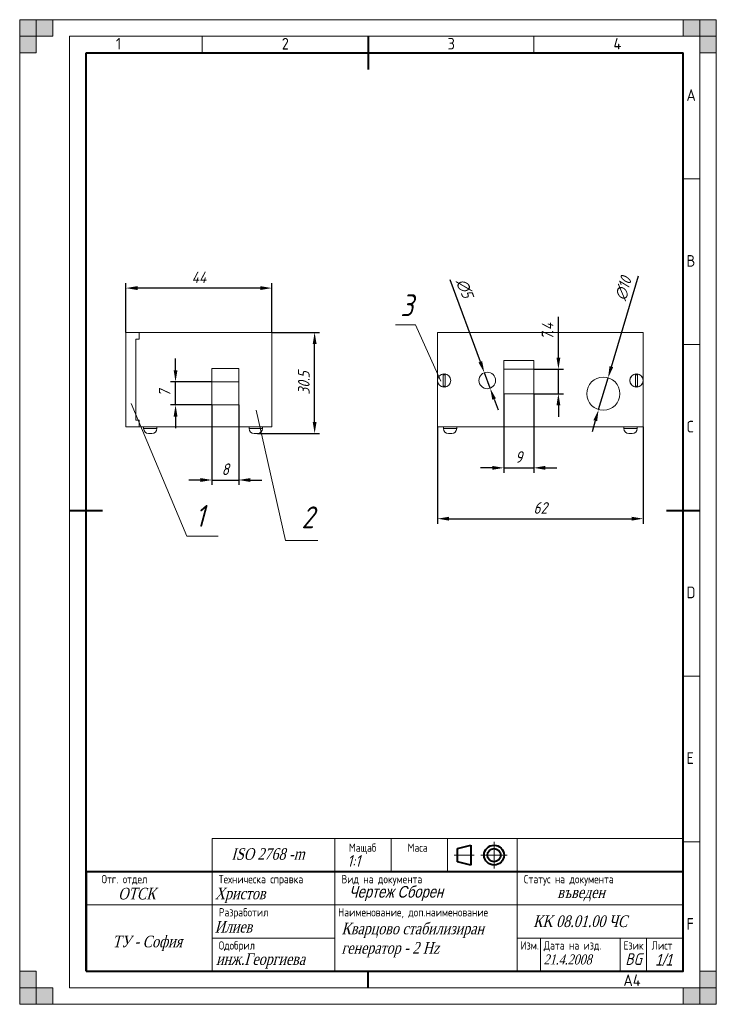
# Model space of a CAD drawing. Extents: x 0 to 210, y 0 to 297.
import ezdxf
from ezdxf.enums import TextEntityAlignment as Align

# ---------------------------------------------------------------- set-up
doc = ezdxf.new("R2010")
doc.units = 0
doc.layers.get('DEFPOINTS').update_dxf_attribs({"linetype": 'CONTINUOUS'})
for name, color, linetype, lineweight in [('Dimensions', 1, 'CONTINUOUS', 20), ('Text35', 3, 'CONTINUOUS', 35), ('Thick Line', 5, 'CONTINUOUS', 30), ('ThickLine', 5, 'CONTINUOUS', 40), ('ThinLine', 1, 'CONTINUOUS', 20)]:
    doc.layers.add(name, color=color, linetype=linetype, lineweight=lineweight)
doc.styles.add('ISO Proportional', font='isocp.shx')
doc.styles.get("Standard").update_dxf_attribs({"font": 'simplexc.shx', "width": 0.8, "oblique": 15})
doc.styles.add('WFTEXTn', font='simplexc.shx', dxfattribs={"width": 0.8})
doc.dimstyles.get("Standard").update_dxf_attribs({"dimtxt": 3.5, "dimasz": 3.5, "dimexe": 1.5, "dimexo": 0, "dimgap": 1.5, "dimtad": 1, "dimdsep": 46, "dimtxsty": 'Standard', "dimcen": -1.5, "dimdle": 1.25, "dimadec": 0, "dimazin": 0, "dimtfac": 0.75, "dimtdec": 1, "dimtmove": 0, "dimatfit": 3, "dimfxl": 0, "dimtolj": 1, "dimarcsym": 0})
doc.dimstyles.new('STANDARD$3', dxfattribs={"dimtxt": 3.5, "dimasz": 3.5, "dimexe": 1.5, "dimexo": 0, "dimgap": 1.5, "dimtad": 1, "dimdsep": 46, "dimtxsty": 'Standard', "dimcen": -1.5, "dimdle": 1.25, "dimadec": 0, "dimazin": 0, "dimtfac": 0.75, "dimtdec": 1, "dimtmove": 0, "dimatfit": 0, "dimfxl": 0, "dimtolj": 1, "dimarcsym": 0})

# ---------------------------------------------------------------- blocks, each defined once
blk = doc.blocks.new('*D2')
at = {"layer": 'DEFPOINTS', "color": 0, "ltscale": 0.2}
for p in [(76.03, 202.68), (88.91, 202.68), (71.67, 172.18)]:
    blk.add_point(p, dxfattribs=at)
at = {"layer": 'Dimensions', "color": 0, "lineweight": -2, "ltscale": 0.2}
for p, q in [((76.03, 202.68), (90.41, 202.68)), ((88.91, 175.68), (88.91, 199.18)), ((71.67, 172.18), (90.41, 172.18))]:
    blk.add_line(p, q, dxfattribs=at)
at = {"layer": 'Dimensions', "color": 0, "ltscale": 0.2}
for points in [[(88.33, 199.18), (89.5, 199.18), (88.91, 202.68)], [(88.33, 175.68), (89.5, 175.68), (88.91, 172.18)]]:
    blk.add_solid(points, dxfattribs=at)
at = {"layer": 'Dimensions', "color": 0, "ltscale": 0.2, "insert": (85.66, 187.43), "char_height": 3.5, "attachment_point": 5, "rotation": 90}
blk.add_mtext('\\A1;30.5', dxfattribs=at)
blk = doc.blocks.new('*D3')
at = {"layer": 'DEFPOINTS', "color": 0, "ltscale": 0.2}
for p in [(32.03, 216.04), (32.03, 202.68), (76.03, 202.68)]:
    blk.add_point(p, dxfattribs=at)
at = {"layer": 'Dimensions', "color": 0, "lineweight": -2, "ltscale": 0.2}
for p, q in [((32.03, 202.68), (32.03, 217.54)), ((76.03, 202.68), (76.03, 217.54)), ((72.53, 216.04), (35.53, 216.04))]:
    blk.add_line(p, q, dxfattribs=at)
at = {"layer": 'Dimensions', "color": 0, "ltscale": 0.2}
for points in [[(35.53, 216.63), (35.53, 215.46), (32.03, 216.04)], [(72.53, 216.63), (72.53, 215.46), (76.03, 216.04)]]:
    blk.add_solid(points, dxfattribs=at)
at = {"layer": 'Dimensions', "color": 0, "ltscale": 0.2, "insert": (54.03, 219.29), "char_height": 3.5, "attachment_point": 5}
blk.add_mtext('\\A1;44', dxfattribs=at)
blk = doc.blocks.new('*D4')
at = {"layer": 'DEFPOINTS', "color": 0, "ltscale": 0.2}
for p in [(125.95, 174.18), (187.95, 174.18), (187.95, 146.48)]:
    blk.add_point(p, dxfattribs=at)
at = {"layer": 'Dimensions', "color": 0, "lineweight": -2, "ltscale": 0.2}
for p, q in [((125.95, 174.18), (125.95, 144.98)), ((187.95, 174.18), (187.95, 144.98)), ((129.45, 146.48), (184.45, 146.48))]:
    blk.add_line(p, q, dxfattribs=at)
at = {"layer": 'Dimensions', "color": 0, "ltscale": 0.2}
for points in [[(129.45, 147.06), (129.45, 145.9), (125.95, 146.48)], [(184.45, 147.06), (184.45, 145.9), (187.95, 146.48)]]:
    blk.add_solid(points, dxfattribs=at)
at = {"layer": 'Dimensions', "color": 0, "ltscale": 0.2, "insert": (156.95, 149.73), "char_height": 3.5, "attachment_point": 5}
blk.add_mtext('\\A1;62', dxfattribs=at)
blk = doc.blocks.new('*D5')
at = {"layer": 'DEFPOINTS', "color": 0, "ltscale": 0.2}
for p in [(57.97, 180.78), (66.03, 180.78), (66.03, 158.15)]:
    blk.add_point(p, dxfattribs=at)
at = {"layer": 'Dimensions', "color": 0, "lineweight": -2, "ltscale": 0.2}
for p, q in [((57.97, 180.78), (57.97, 156.65)), ((66.03, 180.78), (66.03, 156.65)), ((54.47, 158.15), (50.97, 158.15)), ((57.97, 158.15), (66.03, 158.15)), ((69.53, 158.15), (73.03, 158.15))]:
    blk.add_line(p, q, dxfattribs=at)
at = {"layer": 'Dimensions', "color": 0, "ltscale": 0.2}
for points in [[(54.47, 158.73), (54.47, 157.56), (57.97, 158.15)], [(69.53, 158.73), (69.53, 157.56), (66.03, 158.15)]]:
    blk.add_solid(points, dxfattribs=at)
at = {"layer": 'Dimensions', "color": 0, "ltscale": 0.2, "insert": (62, 161.4), "char_height": 3.5, "attachment_point": 5}
blk.add_mtext('\\A1;8', dxfattribs=at)
blk = doc.blocks.new('*D6')
at = {"layer": 'DEFPOINTS', "color": 0, "ltscale": 0.2}
for p in [(46.98, 187.78), (57.97, 187.78), (57.97, 180.78)]:
    blk.add_point(p, dxfattribs=at)
at = {"layer": 'Dimensions', "color": 0, "lineweight": -2, "ltscale": 0.2}
for p, q in [((46.98, 191.28), (46.98, 194.78)), ((57.97, 187.78), (45.48, 187.78)), ((46.98, 180.78), (46.98, 187.78)), ((57.97, 180.78), (45.48, 180.78)), ((46.98, 177.28), (46.98, 173.78))]:
    blk.add_line(p, q, dxfattribs=at)
at = {"layer": 'Dimensions', "color": 0, "ltscale": 0.2}
for points in [[(46.4, 191.28), (47.56, 191.28), (46.98, 187.78)], [(46.4, 177.28), (47.56, 177.28), (46.98, 180.78)]]:
    blk.add_solid(points, dxfattribs=at)
at = {"layer": 'Dimensions', "color": 0, "ltscale": 0.2, "insert": (43.73, 184.28), "char_height": 3.5, "attachment_point": 5, "rotation": 90}
blk.add_mtext('\\A1;7', dxfattribs=at)
blk = doc.blocks.new('*D7')
at = {"layer": 'DEFPOINTS', "color": 0, "ltscale": 0.2}
for p in [(177.37, 188.97), (174.52, 179.39)]:
    blk.add_point(p, dxfattribs=at)
at = {"layer": 'Dimensions', "color": 0, "lineweight": -2, "ltscale": 0.2}
for p, q in [((178.37, 192.33), (186.51, 219.7)), ((174.52, 179.39), (177.37, 188.97)), ((173.52, 176.03), (172.53, 172.68))]:
    blk.add_line(p, q, dxfattribs=at)
at = {"layer": 'Dimensions', "color": 0, "ltscale": 0.2}
for points in [[(177.81, 192.49), (178.93, 192.16), (177.37, 188.97)], [(172.96, 176.2), (174.08, 175.86), (174.52, 179.39)]]:
    blk.add_solid(points, dxfattribs=at)
at = {"layer": 'Dimensions', "color": 0, "ltscale": 0.2, "insert": (181.98, 215.89), "char_height": 3.5, "attachment_point": 5, "rotation": 73.445}
blk.add_mtext('\\A1;∅10', dxfattribs=at)
blk = doc.blocks.new('*D8')
at = {"layer": 'DEFPOINTS', "color": 0, "ltscale": 0.2}
for p in [(140.08, 190.52), (141.81, 185.83)]:
    blk.add_point(p, dxfattribs=at)
at = {"layer": 'Dimensions', "color": 0, "lineweight": -2, "ltscale": 0.2}
for p, q in [((138.87, 193.81), (129.74, 218.52)), ((141.81, 185.83), (140.08, 190.52)), ((143.02, 182.55), (144.24, 179.27))]:
    blk.add_line(p, q, dxfattribs=at)
at = {"layer": 'Dimensions', "color": 0, "ltscale": 0.2}
for points in [[(139.41, 194.01), (138.32, 193.6), (140.08, 190.52)], [(143.57, 182.75), (142.48, 182.35), (141.81, 185.83)]]:
    blk.add_solid(points, dxfattribs=at)
at = {"layer": 'Dimensions', "color": 0, "ltscale": 0.2, "insert": (134.14, 215.98), "char_height": 3.5, "attachment_point": 5, "rotation": 290.2665}
blk.add_mtext('\\A1;∅5', dxfattribs=at)
blk = doc.blocks.new('*D9')
at = {"layer": 'DEFPOINTS', "color": 0, "ltscale": 0.2}
for p in [(145.95, 184.18), (154.95, 184.18), (154.95, 161.82)]:
    blk.add_point(p, dxfattribs=at)
at = {"layer": 'Dimensions', "color": 0, "lineweight": -2, "ltscale": 0.2}
for p, q in [((145.95, 184.18), (145.95, 160.32)), ((154.95, 184.18), (154.95, 160.32)), ((142.45, 161.82), (138.95, 161.82)), ((145.95, 161.82), (154.95, 161.82)), ((158.45, 161.82), (161.95, 161.82))]:
    blk.add_line(p, q, dxfattribs=at)
at = {"layer": 'Dimensions', "color": 0, "ltscale": 0.2}
for points in [[(142.45, 162.4), (142.45, 161.23), (145.95, 161.82)], [(158.45, 162.4), (158.45, 161.23), (154.95, 161.82)]]:
    blk.add_solid(points, dxfattribs=at)
at = {"layer": 'Dimensions', "color": 0, "ltscale": 0.2, "insert": (150.45, 165.07), "char_height": 3.5, "attachment_point": 5}
blk.add_mtext('\\A1;9', dxfattribs=at)
blk = doc.blocks.new('*D10')
at = {"layer": 'DEFPOINTS', "color": 0, "ltscale": 0.2}
for p in [(154.95, 191.58), (162.4, 191.58), (154.95, 184.18)]:
    blk.add_point(p, dxfattribs=at)
at = {"layer": 'Dimensions', "color": 0, "lineweight": -2, "ltscale": 0.2}
for p, q in [((162.4, 195.08), (162.4, 207.36)), ((154.95, 191.58), (163.9, 191.58)), ((162.4, 184.18), (162.4, 191.58)), ((154.95, 184.18), (163.9, 184.18)), ((162.4, 180.68), (162.4, 177.18))]:
    blk.add_line(p, q, dxfattribs=at)
at = {"layer": 'Dimensions', "color": 0, "ltscale": 0.2}
for points in [[(161.82, 195.08), (162.98, 195.08), (162.4, 191.58)], [(161.82, 180.68), (162.98, 180.68), (162.4, 184.18)]]:
    blk.add_solid(points, dxfattribs=at)
at = {"layer": 'Dimensions', "color": 0, "ltscale": 0.2, "insert": (159.15, 202.97), "char_height": 3.5, "attachment_point": 5, "rotation": 90}
blk.add_mtext('\\A1;7.4', dxfattribs=at)

msp = doc.modelspace()

# ---------------------------------------------------------------- hatches: boundary and pattern name
at = {"layer": 'ThinLine'}
for points in [[(0, 297), (5, 297), (5, 287), (0, 287)], [(0, 292), (10, 292), (10, 297), (0, 297)], [(210, 297), (210, 292), (200, 292), (200, 297)], [(205, 297), (205, 287), (210, 287), (210, 297)], [(5, 0), (5, 10), (0, 10), (0, 0)], [(210, 0), (205, 0), (205, 10), (210, 10)], [(0, 0), (0, 5), (10, 5), (10, 0)], [(210, 5), (200, 5), (200, 0), (210, 0)]]:
    msp.add_hatch(color=256, dxfattribs=at).paths.add_polyline_path(points)

# ---------------------------------------------------------------- linework, layer by layer
at = {"layer": 'Dimensions', "ltscale": 0.2}
for p, q in [((119.303, 204.918), (113.304, 204.918)), ((126.911, 187.943), (119.303, 204.918)), ((33.643, 181.196), (50.378, 141.245)), ((71.269, 179.172), (80.116, 139.86)), ((50.378, 141.245), (59.864, 141.245)), ((80.116, 139.86), (89.922, 139.86))]:
    msp.add_line(p, q, dxfattribs=at)
at = {"layer": 'ThickLine'}
for p, q in [((105, 292), (105, 282)), ((20, 10), (20, 287)), ((20, 287), (200, 287)), ((200, 10), (200, 287)), ((15, 149), (25, 149)), ((195, 149), (205, 149)), ((132, 47), (136, 48)), ((136, 48), (136, 42)), ((132, 43), (132, 47)), ((136, 42), (132, 43)), ((105, 5), (105, 10))]:
    msp.add_line(p, q, dxfattribs=at)
at = {"layer": 'ThickLine', "linetype": 'Continuous', "lineweight": 15}
for p, q in [((32.033, 202.678), (36.033, 202.678)), ((32.033, 188.178), (32.033, 202.678)), ((76.033, 202.678), (36.033, 202.678)), ((36.033, 200.678), (36.033, 202.678)), ((36.033, 202.678), (36.033, 200.678)), ((76.033, 174.178), (76.033, 202.678)), ((125.945, 202.678), (125.945, 188.178)), ((187.945, 202.678), (125.945, 202.678)), ((187.945, 188.178), (187.945, 202.678)), ((36.033, 200.678), (35.033, 200.678)), ((35.033, 176.178), (35.033, 200.678)), ((35.033, 176.178), (35.033, 200.678)), ((36.033, 200.678), (35.033, 200.678)), ((145.945, 194.178), (145.945, 184.178)), ((145.945, 194.178), (154.945, 194.178)), ((154.945, 184.178), (154.945, 194.178)), ((57.971, 191.778), (57.971, 180.778)), ((57.971, 191.778), (66.033, 191.778)), ((66.033, 180.778), (66.033, 191.778)), ((127.645, 190.156), (127.645, 186.201)), ((128.245, 190.156), (128.245, 186.201)), ((154.945, 191.58), (145.945, 191.58)), ((185.645, 190.156), (185.645, 186.201)), ((186.245, 190.156), (186.245, 186.201)), ((32.033, 174.178), (32.033, 188.178)), ((66.033, 187.778), (57.971, 187.778)), ((125.945, 188.178), (125.945, 174.178)), ((187.945, 174.178), (187.945, 188.178)), ((145.945, 184.178), (154.945, 184.178)), ((57.971, 180.778), (66.033, 180.778)), ((36.033, 176.178), (35.033, 176.178)), ((36.033, 176.178), (35.033, 176.178)), ((36.033, 174.178), (36.033, 176.178)), ((36.033, 176.178), (36.033, 174.178)), ((32.033, 174.178), (36.033, 174.178)), ((76.033, 174.178), (36.033, 174.178)), ((37.357, 174.178), (37.357, 173.678)), ((37.357, 173.678), (41.357, 173.678)), ((41.357, 173.678), (41.357, 174.178)), ((69.171, 174.178), (69.171, 173.678)), ((69.171, 173.678), (73.171, 173.678)), ((73.171, 173.678), (73.171, 174.178)), ((125.945, 174.178), (187.945, 174.178)), ((127.742, 174.178), (127.742, 173.678)), ((127.742, 173.678), (131.742, 173.678)), ((131.742, 173.678), (131.742, 174.178)), ((182.149, 174.178), (182.149, 173.678)), ((182.149, 173.678), (184.149, 173.678)), ((184.149, 173.678), (186.149, 173.678)), ((186.149, 173.678), (186.149, 174.178)), ((39.857, 172.178), (38.857, 172.178)), ((71.671, 172.178), (70.671, 172.178)), ((130.242, 172.178), (129.242, 172.178)), ((184.149, 172.178), (183.649, 172.178)), ((184.649, 172.178), (184.149, 172.178))]:
    msp.add_line(p, q, dxfattribs=at)
at = {"layer": 'ThickLine'}
msp.add_lwpolyline([(20, 10), (200, 10), (200, 40), (20, 40)], close=True, dxfattribs=at)
at = {"layer": 'ThickLine', "linetype": 'Continuous', "lineweight": 15}
for centre, radius in [((127.945, 188.178), 2), ((140.945, 188.178), 2.5), ((185.945, 188.178), 2), ((175.945, 184.178), 5)]:
    msp.add_circle(centre, radius, dxfattribs=at)
at = {"layer": 'ThickLine'}
for radius in [3, 2]:
    msp.add_circle((143, 45), radius, dxfattribs=at)
at = {"layer": 'ThickLine', "linetype": 'Continuous', "lineweight": 15}
for centre, radius, start, end in [((127.945, 188.178), 2, 98.62693, 261.37307), ((127.945, 188.178), 2, 278.62693, 81.37307), ((185.945, 188.178), 2, 98.62693, 261.37307), ((185.945, 188.178), 2, 278.62693, 81.37307), ((127.945, 188.178), 1.7, 79.83575, 100.16425), ((185.945, 188.178), 1.7, 79.83575, 100.16425), ((127.945, 188.178), 1.7, 259.83575, 280.16425), ((185.945, 188.178), 1.7, 259.83575, 280.16425), ((38.857, 173.678), 1.5, 180, 270), ((39.857, 173.678), 1.5, 270, 0), ((70.671, 173.678), 1.5, 180, 270), ((71.671, 173.678), 1.5, 270, 0), ((129.242, 173.678), 1.5, 180, 270), ((130.242, 173.678), 1.5, 270, 0), ((183.649, 173.678), 1.5, 180, 270), ((184.649, 173.678), 1.5, 270, 0)]:
    msp.add_arc(centre, radius, start, end, dxfattribs=at)
at = {"layer": 'ThinLine'}
for p, q in [((210, 297), (0, 297)), ((0, 297), (0, 0)), ((210, 297), (210, 0)), ((205, 292), (15, 292)), ((15, 292), (15, 5)), ((55, 292), (55, 287)), ((155, 292), (155, 287)), ((205, 292), (205, 5)), ((200, 249), (205, 249)), ((200, 199), (205, 199)), ((200, 99), (205, 99)), ((95.002, 40), (95.002, 50)), ((112.002, 40), (112.002, 50)), ((129.002, 40), (129.002, 50)), ((143, 41), (143, 49)), ((150.002, 40), (150.002, 50)), ((200, 49), (205, 49)), ((131, 45), (137, 45)), ((139, 45), (147, 45)), ((58.002, 10), (58.002, 40)), ((95.002, 10), (95.002, 40)), ((150.002, 10), (150.002, 40)), ((20, 30), (200, 30)), ((58.002, 20), (95.002, 20)), ((150.018, 20), (200, 20)), ((157.002, 20), (157.002, 10)), ((181.002, 10.108), (181.002, 20)), ((189, 9.935), (189, 20)), ((15, 5), (205, 5)), ((0, 0), (210, 0))]:
    msp.add_line(p, q, dxfattribs=at)
for points in [[(0, 297), (5, 297), (5, 287), (0, 287)], [(0, 292), (10, 292), (10, 297), (0, 297)], [(58.002, 40), (200, 40), (200, 50), (58.002, 50)]]:
    msp.add_lwpolyline(points, close=True, dxfattribs=at)
at = {"layer": 'ThinLine', "ltscale": 0.5}
for points in [[(210, 297), (210, 292), (200, 292), (200, 297)], [(205, 297), (205, 287), (210, 287), (210, 297)], [(5, 0), (5, 10), (0, 10), (0, 0)], [(210, 0), (205, 0), (205, 10), (210, 10)], [(0, 0), (0, 5), (10, 5), (10, 0)], [(210, 5), (200, 5), (200, 0), (210, 0)]]:
    msp.add_lwpolyline(points, close=True, dxfattribs=at)

# ---------------------------------------------------------------- texts
at = {"layer": 'Dimensions', "ltscale": 0.2, "oblique": 15, "width": 0.8}
for s, p in [('3', (114.755, 207.551)), ('1', (52.969, 144.043)), ('2', (84.957, 143.605))]:
    msp.add_text(s, height=6.584, dxfattribs=at).set_placement(p)
at = {"layer": 'Text35', "ltscale": 0.5, "style": 'ISO Proportional'}
for s, p in [('1', (29, 288)), ('2', (79, 288)), ('3', (129, 288)), ('4', (179, 288)), ('A', (201, 272.5)), ('B', (201, 222.5)), ('C', (201, 172.5)), ('D', (201, 122.5)), ('E', (201, 72.5)), ('F', (201, 22.5)), ('A4', (182, 5.5))]:
    msp.add_text(s, height=3.5, dxfattribs=at).set_placement(p)
at = {"layer": 'Text35', "style": 'WFTEXTn', "width": 0.8}
for s, p in [('Мащаб', (103.381, 46)), ('Маса', (119.952, 46)), ('Отг. отдел', (31.571, 36.5))]:
    msp.add_text(s, height=2.5, dxfattribs=at).set_placement(p, align=Align.CENTER)
for s, p in [('Техническа справка', (60, 36.5)), ('Вид на документа', (97, 36.5)), ('Статус на документа', (152, 36.5)), ('Разработил', (60, 26.5)), ('Наименование, доп.наименование', (96, 26.5)), ('Одобрил', (60, 16.5)), ('Изм.', (151, 16.5)), ('Дата на изд.', (157.998, 16.5)), ('Език', (182.017, 16.5)), ('Лист', (190.514, 16.5))]:
    msp.add_text(s, height=2.5, dxfattribs=at).set_placement(p)
at = {"layer": 'Thick Line', "ltscale": 0.2, "insert": (98.779, 45.03), "char_height": 3.5, "width": 4.50168, "attachment_point": 1}
msp.add_mtext('1:1', dxfattribs=at)
at = {"layer": 'ThickLine', "ltscale": 0.2, "attachment_point": 1}
for s, insert, char_height, width in [('{\\fTimes New Roman|b0|i0|c0|p18;ISO 2768 -m}', (63.799, 47.089), 3.5, 24.13091), ('{\\fArial|b0|i0|c204|p34;Чертеж Сборен}', (99.258, 35.688), 3.5, 42.77271), ('{\\fTimes New Roman|b0|i0|c204|p18;ОТСК}', (29.719, 35.141), 3.5, 10.65889), ('{\\fTimes New Roman|b0|i0|c204|p18;Христов}', (58.838, 35.187), 3.5, 30.21725), ('{\\fTimes New Roman|b0|i0|c204|p18;въведен}', (162.075, 35.562), 3.5, 41.74542), ('{\\fTimes New Roman|b0|i0|c204|p18;К\\fTimes New Roman|b0|i0|c0|p18;K\\fTimes New Roman|b0|i0|c204|p18; 08.0\\fTimes New Roman|b0|i0|c0|p18;1\\fTimes New Roman|b0|i0|c204|p18;.00 ЧС}', (154.801, 26.81), 3.5, 35.82142), ('{\\fTimes New Roman|b0|i0|c204|p18;Илиев}', (58.805, 25.142), 3.5, 30.21725), ('{\\fTimes New Roman|b0|i0|c204|p18;Кварцово стабилизиран генератор - 2 \\fTimes New Roman|b0|i0|c0|p18;Hz}', (97.013, 24.609), 3.5, 48.61449), ('{\\fTimes New Roman|b0|i0|c204|p18;ТУ - София}', (27.974, 20.699), 3.5, 22.91612), ('{\\fTimes New Roman|b0|i0|c204|p18;инж.Георгиева}', (59.217, 15.39), 3.5, 30.21725), ('{\\fTimes New Roman|b0|i0|c204|p18;21\\fTimes New Roman|b0|i0|c0|p18;.\\fTimes New Roman|b0|i0|c204|p18;4\\fTimes New Roman|b0|i0|c0|p18;.200\\fTimes New Roman|b0|i0|c204|p18;8}', (157.95, 15.032), 3, 21.25045), ('BG', (182.577, 15.383), 3.5, 3.91532), ('{\\fProxy 1|b0|i0|c204|p0;1/1}', (191.573, 15.15), 3.5, 6.21844)]:
    msp.add_mtext(s, dxfattribs=dict(at, insert=insert, char_height=char_height, width=width))

# ---------------------------------------------------------------- dimensions: what is measured, and where the dimension line sits
at = {"layer": 'Dimensions', "ltscale": 0.2}
for base, p1, p2, picture, middle in [((32.033, 216.044), (76.033, 202.678), (32.033, 202.678), '*D3', (54.033, 219.294)), ((154.945, 161.818), (145.945, 184.178), (154.945, 184.178), '*D9', (150.445, 165.068)), ((187.945, 146.479), (125.945, 174.178), (187.945, 174.178), '*D4', (156.945, 149.729))]:
    dim = msp.add_linear_dim(base=base, p1=p1, p2=p2, dimstyle='Standard', dxfattribs=at)
    dim.commit()
    dim.dimension.update_dxf_attribs({"geometry": picture, "text_midpoint": middle})
for p1, p2, picture, middle in [((141.811, 185.833), (140.079, 190.524), '*D8', (131.095, 214.856)), ((174.52, 179.386), (177.37, 188.971), '*D7', (185.096, 214.963))]:
    dim = msp.add_diameter_dim_2p(p1=p1, p2=p2, dimstyle='STANDARD$3', dxfattribs=at)
    dim.commit()
    dim.dimension.update_dxf_attribs({"geometry": picture, "text_midpoint": middle, "dimtype": 163})
for base, p1, p2, picture, middle in [((162.401, 191.58), (154.945, 184.178), (154.945, 191.58), '*D10', (159.151, 202.97)), ((88.912, 202.678), (71.671, 172.178), (76.033, 202.678), '*D2', (85.662, 187.428)), ((46.98, 187.778), (57.971, 180.778), (57.971, 187.778), '*D6', (43.73, 184.278))]:
    dim = msp.add_linear_dim(base=base, p1=p1, p2=p2, angle=90, dimstyle='Standard', dxfattribs=at)
    dim.commit()
    dim.dimension.update_dxf_attribs({"geometry": picture, "text_midpoint": middle})
dim = msp.add_linear_dim(base=(66.033, 158.145), p1=(57.971, 180.778), p2=(66.033, 180.778), text='8', dimstyle='Standard', dxfattribs=at)
dim.commit()
dim.dimension.update_dxf_attribs({"geometry": '*D5', "text_midpoint": (62.002, 161.395)})

doc.saveas('drawing.dxf')
